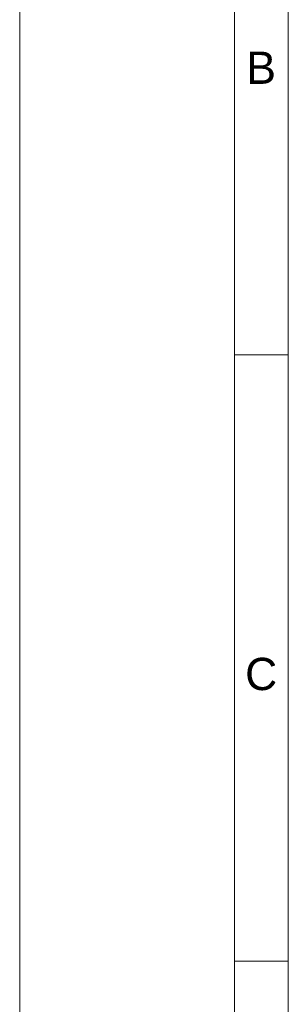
# Model space of a CAD drawing. Header units: millimetres. Extents: x 0 to 840, y 0 to 594.
# Tile 9 of 77: x 0 to 50, y 228 to 411. Entities that reach past the tile are written whole.
import ezdxf

# ---------------------------------------------------------------- set-up
doc = ezdxf.new("R2010")
doc.units = ezdxf.units.MM
doc.header["$LTSCALE"] = 2
doc.linetypes.add('SLD-Sólida', pattern=[0])
doc.styles.add('SLDTEXTSTYLE0', font='SWROMNS.TTF', dxfattribs={"width": 1.030928})

msp = doc.modelspace()

# ---------------------------------------------------------------- linework, layer by layer
at = {"color": 7, "linetype": 'SLD-Sólida', "lineweight": 18}
for p, q in [((0, 594), (0, 0)), ((40, 574), (40, 10)), ((50, 574), (50, 10)), ((40, 348.4), (50, 348.4)), ((40, 235.6), (50, 235.6))]:
    msp.add_line(p, q, dxfattribs=at)

# ---------------------------------------------------------------- texts
at = {"color": 7, "linetype": 'Continuous', "lineweight": 0, "char_height": 6, "attachment_point": 2, "style": 'SLDTEXTSTYLE0'}
for s, insert in [('B', (44.95, 404.84)), ('C', (44.95, 292.04))]:
    msp.add_mtext(s, dxfattribs=dict(at, insert=insert))

doc.saveas('drawing.dxf')
